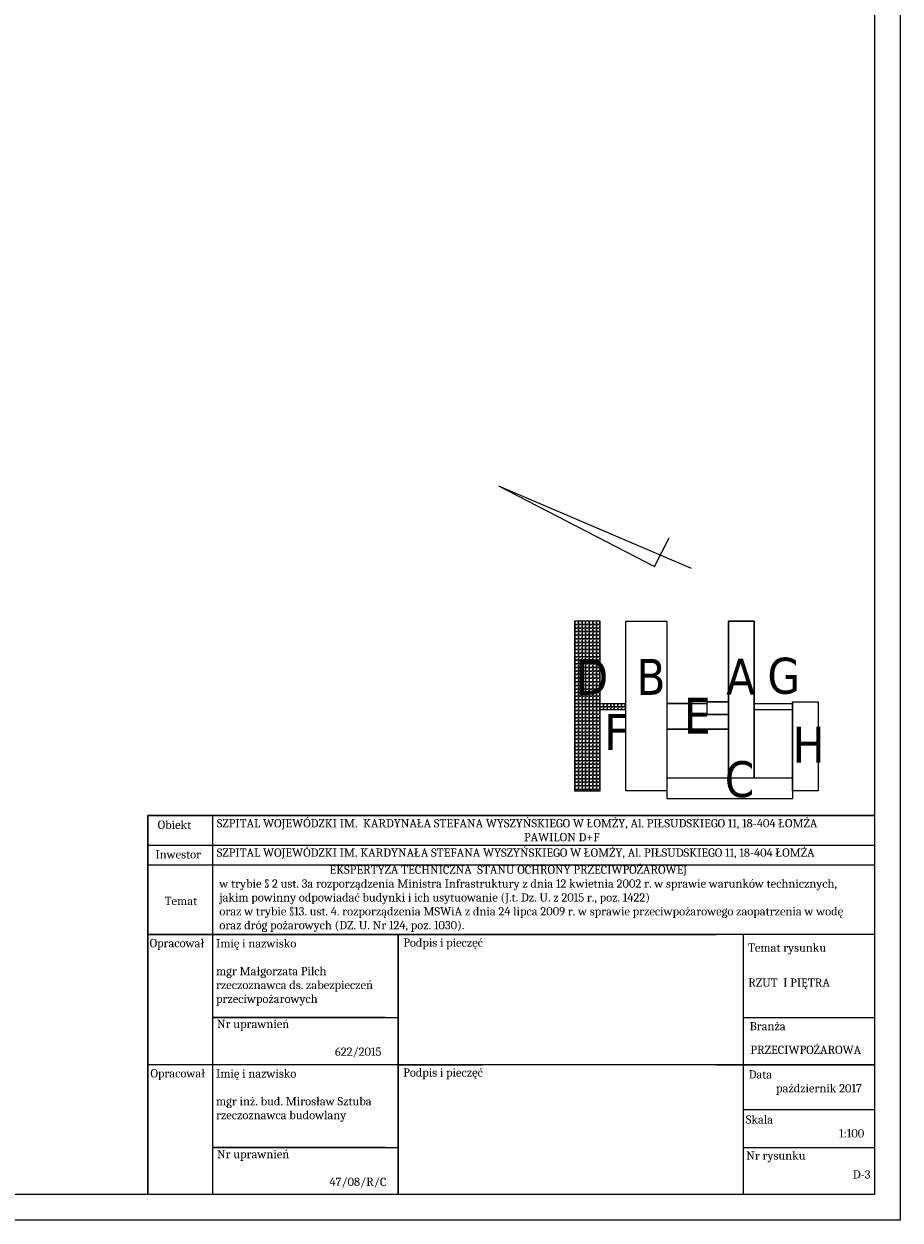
# Model space of a CAD drawing. Header units: millimetres. Extents: x 126553 to 403692, y -95821 to 38049.
# Tile 163 of 256: x 225163 to 226870, y 5446 to 7775. Entities that reach past the tile are written whole.
import ezdxf

# ---------------------------------------------------------------- set-up
doc = ezdxf.new("R2010")
doc.units = ezdxf.units.MM
for name, color, linetype, lineweight in [('2', 6, 'Continuous', 5), ('ekspertyza', 7, 'Continuous', 30), ('opisy', 7, 'Continuous', 18), ('ramki', 250, 'Continuous', 13), ('stolarka_Nr_Pióra__7', 7, 'Continuous', 18), ('WYMIAR', 7, 'Continuous', 18)]:
    doc.layers.add(name, color=color, linetype=linetype, lineweight=lineweight)
for name, color, linetype in [('opisy ekspertyza', 7, 'Continuous'), ('SCHEMAT', 250, 'Continuous'), ('WIDOK', 7, 'Continuous')]:
    doc.layers.add(name, color=color, linetype=linetype)
doc.styles.add('wym', font='romand.shx', dxfattribs={"width": 0.8})

msp = doc.modelspace()

# ---------------------------------------------------------------- hatches: boundary and pattern name
at = {"layer": 'ekspertyza'}
h = msp.add_hatch(dxfattribs=at)
h.set_pattern_fill('ANGLE', color=250, style=0)
h.set_pattern_definition([(0, (1263.674, -13776.6596), (0, 6.985), [5.08, -1.905]), (90, (1263.674, -13776.6596), (-6.985, 4e-16), [5.08, -1.905])])
h.paths.add_polyline_path([(226335.75327, 6451.751), (226285.75327, 6451.751), (226285.75327, 6439.751), (226335.75327, 6439.751)])
h.paths.add_polyline_path([(226235.75327, 6281.751), (226285.75327, 6281.751), (226285.75327, 6611.751), (226235.75327, 6611.751)])

# ---------------------------------------------------------------- linework, layer by layer
at = {"color": 7}
for points in [[(225404.8123, 6233.52162), (226820.0253, 6233.52162), (226820.0253, 6233.52162), (225404.8123, 6233.52162)], [(226820.0253, 6233.52162), (226820.0253, 6233.52162), (226820.0253, 5748.15871), (225404.8123, 5748.15871)], [(225404.8123, 6233.52162), (225404.8123, 5495.64919)], [(225530.43949, 6233.52162), (225530.43949, 6233.52162), (225530.43949, 5748.15871), (225406.18217, 5748.15871)], [(225404.8123, 6175.43911), (226820.0253, 6175.43911), (226820.0253, 6001.6144), (225404.8123, 6001.6144)], [(225404.8123, 6001.6144), (226511.71761, 6001.6144), (226511.71761, 6001.6144)], [(226055.71048, 5748.15871), (226055.71048, 5748.15871), (225892.45644, 5748.15871), (225892.45644, 6001.6144), (226055.71048, 6001.6144), (226055.71048, 6001.6144)], [(226564.23883, 6001.6144), (226564.23883, 5495.64919)], [(225866.7729, 5840.2711), (225530.43949, 5840.2711)], [(225530.43949, 5840.2711), (225892.45644, 5840.2711)], [(226564.23883, 5840.2711), (226820.0253, 5840.2711)], [(226511.71761, 5748.15871), (226511.71761, 5748.15871), (226511.71761, 5748.15871), (225404.8123, 5748.15871)], [(225530.43949, 5748.15871), (225530.43949, 5495.64919)], [(225892.45644, 5495.64919), (225892.45644, 5495.64919), (225892.45644, 5495.64919), (225892.45644, 5748.15871), (226055.71048, 5748.15871), (226055.71048, 5748.15871)], [(226511.71761, 5748.15871), (226511.71761, 5748.15871), (226820.0253, 5748.15871), (226820.0253, 5685.11386)], [(226564.23883, 5748.15871), (226820.0253, 5748.15871), (226820.0253, 5685.11386)], [(226820.0253, 5713.54326), (226820.0253, 5650.4984), (226820.0253, 5650.4984)], [(226820.0253, 5685.11386), (226820.0253, 5649.86026), (226820.0253, 5649.86026)], [(225866.7729, 5586.81541), (225530.43949, 5586.81541)], [(225530.43949, 5586.81541), (225892.45644, 5586.81541)], [(226564.23883, 5586.81541), (226820.0253, 5586.81541)]]:
    msp.add_lwpolyline(points, dxfattribs=at)
for points in [[(225892.45644, 6001.6144), (225892.45644, 6001.6144), (225892.45644, 5748.15871), (225892.45644, 5748.15871)], [(225892.45644, 5748.15871), (225892.45644, 5748.15871), (225892.45644, 5495.64919), (225892.45644, 5495.64919)]]:
    msp.add_lwpolyline(points, close=True, dxfattribs=at)
at = {"layer": '2', "color": 7}
for points in [[(225404.8123, 6233.52162), (226820.0253, 6233.52162), (226820.0253, 5495.64919), (225404.8123, 5495.64919)], [(225404.8123, 6175.43911), (226820.0253, 6175.43911), (226820.0253, 6136.60527), (225404.8123, 6136.60527)]]:
    msp.add_lwpolyline(points, close=True, dxfattribs=at)
msp.add_lwpolyline([(226564.23883, 5660.87295), (226820.0253, 5660.87295)], dxfattribs=at)
at = {"layer": 'ekspertyza', "color": 250}
for p, q in [((226535.75327, 6611.751), (226535.75327, 6306.751)), ((226535.75327, 6611.751), (226585.75327, 6611.751)), ((226585.75327, 6611.751), (226585.75327, 6306.751)), ((226535.75327, 6455.11111), (226493.75327, 6455.11111)), ((226493.75327, 6451.751), (226415.75327, 6451.751)), ((226535.75327, 6430.11111), (226493.75327, 6430.11111)), ((226535.75327, 6401.751), (226415.75327, 6401.751))]:
    msp.add_line(p, q, dxfattribs=at)
at = {"layer": 'ramki', "color": 0, "ltscale": 0.6}
for points in [[(213966.30998, 9645.64919), (226870.0253, 9645.64919), (226870.0253, 5445.64919), (213966.30998, 5445.64919)], [(214166.30998, 9595.64919), (226820.0253, 9595.64919), (226820.0253, 5495.64919), (214166.30998, 5495.64919)]]:
    msp.add_lwpolyline(points, close=True, dxfattribs=at)
at = {"layer": 'SCHEMAT', "color": 250}
for p, q in [((226235.75327, 6611.751), (226235.75327, 6281.751)), ((226285.75327, 6611.751), (226235.75327, 6611.751)), ((226285.75327, 6281.751), (226285.75327, 6611.751)), ((226335.75327, 6281.751), (226335.75327, 6611.751)), ((226335.75327, 6611.751), (226415.75327, 6611.751)), ((226415.75327, 6611.751), (226415.75327, 6266.751)), ((226660.75327, 6455.11111), (226660.75327, 6266.751)), ((226285.75327, 6451.751), (226335.75327, 6451.751)), ((226285.75327, 6439.751), (226335.75327, 6439.751)), ((226585.75327, 6451.751), (226660.75327, 6451.751)), ((226585.75327, 6439.751), (226660.75327, 6439.751)), ((226415.75327, 6306.751), (226660.75327, 6306.751)), ((226235.75327, 6281.751), (226285.75327, 6281.751)), ((226415.75327, 6281.751), (226335.75327, 6281.751)), ((226415.75327, 6266.751), (226660.75327, 6266.751)), ((226710.75327, 6281.751), (226660.75327, 6281.751))]:
    msp.add_line(p, q, dxfattribs=at)
at = {"layer": 'SCHEMAT'}
for p, q in [((226493.75327, 6455.11111), (226493.75327, 6430.11111)), ((226660.75327, 6455.11111), (226710.75327, 6455.11111))]:
    msp.add_line(p, q, dxfattribs=at)
at = {"layer": 'SCHEMAT', "color": 250}
msp.add_lwpolyline([(226660.75327, 6455.11111), (226710.75327, 6455.11111), (226710.75327, 6281.751), (226660.75327, 6281.751)], close=True, dxfattribs=at)
at = {"layer": 'stolarka_Nr_Pióra__7', "color": 7, "linetype": 'Continuous'}
for p, q in [((226546.13286, 6233.52162), (225404.8123, 6233.52162)), ((225866.7729, 5840.2711), (225530.43949, 5840.2711)), ((225866.7729, 5586.81541), (225530.43949, 5586.81541))]:
    msp.add_line(p, q, dxfattribs=at)
at = {"layer": 'WIDOK'}
for p, q in [((226087.8679, 6875.33949), (226463.15106, 6715.37287)), ((226087.8679, 6875.33949), (226391.35777, 6718.63753)), ((226391.35777, 6718.63753), (226420.16388, 6774.42728))]:
    msp.add_line(p, q, dxfattribs=at)

# ---------------------------------------------------------------- texts
at = {"layer": 'opisy', "char_height": 70, "width": 9.8132, "attachment_point": 1}
for s, insert in [('{\\fTahoma|b0|i0|c238|p32;D}', (226238.00417, 6538.46374)), ('{\\fTahoma|b0|i0|c238|p32;B}', (226356.42243, 6538.46374)), ('{\\fTahoma|b0|i0|c238|p32;A}', (226531.22192, 6538.75723)), ('{\\fTahoma|b0|i0|c238|p32;G}', (226611.58782, 6540.72139)), ('{\\fTahoma|b0|i0|c238|p32;E}', (226448.87456, 6462.71862)), ('{\\fTahoma|b0|i0|c238|p32;F}', (226293.85615, 6431.26162)), ('{\\fTahoma|b0|i0|c238|p32;H}', (226660.75327, 6406.29273))]:
    msp.add_mtext(s, dxfattribs=dict(at, insert=insert))
at = {"layer": 'opisy ekspertyza', "color": 7, "ltscale": 0.3, "attachment_point": 1, "style": 'wym'}
for s, insert, char_height, width in [('{\\fCambria|b0|i0|c238|p18;\\W1;Obiekt}', (225423.88053, 6223.54844), 16.2, 10961.2616006), ('{\\fCambria|b1|i0|c238|p18;\\H1.4205x;\\W1;                                        \\fCambria|b0|i0|c238|p18;SZPITAL WOJEWÓDZKI IM.  KARDYNAŁA STEFANA WYSZYŃSKIEGO W ŁOMŻY, Al. PIŁSUDSKIEGO 11, 18-404 ŁOMŻA \\P                                                                                                                                                        PAWILON D+F }', (225325.1916, 6226.55569), 11.4048, 1500.7532895), ('{\\fCambria|b1|i0|c238|p18;\\H1.4205x;\\W1;                                      \\fCambria|b0|i0|c238|p18;  SZPITAL WOJEWÓDZKI IM. KARDYNAŁA STEFANA WYSZYŃSKIEGO W ŁOMŻY, Al. PIŁSUDSKIEGO 11, 18-404 ŁOMŻA \\fCambria|b1|i0|c238|p18;\\P                                                                                                                                                  }', (225325.12943, 6169.31647), 11.4048, 1500.7532895), ('{\\fCambria|b0|i0|c238|p18;\\W1;Inwestor}', (225419.5393, 6166.07436), 16.2, 10961.2616006), ('{\\fCambria|b0|i0|c238|p18;\\W1;                                                    \\fCambria|b1|i0|c238|p18;  \\fCambria|b0|i0|c238|p18;   \\H1.4205x;EKSPERTYZA TECHNICZNA  STANU OCHRONY PRZECIWPOŻAROWEJ \\Pw trybie\\fCambria|b1|i0|c238|p18; \\fCambria|b0|i0|c238|p18;\\W0.8;\\C256;§\\W1;\\C7; 2 ust. 3a rozporządzenia Ministra Infrastruktury z dnia 12 kwietnia 2002 r. w sprawie warunków technicznych,\\Pjakim powinny odpowiadać budynki i ich usytuowanie (J.t. Dz. U. z 2015 r., poz. 1422) \\Poraz w trybie \\H0.99997x;\\W0.8;\\C256;§\\W1;\\C7;13. ust. 4. rozporządzenia MSWiA z dnia 24 lipca 2009 r. w sprawie przeciwpożarowego zaopatrzenia w wodę \\Poraz dróg pożarowych (DZ. U. Nr 124, poz. 1030). }', (225544.03908, 6136.16666), 11.4048, 110959.6089916), ('{\\fCambria|b0|i0|c238|p18;\\W1;Temat}', (225437.45492, 6075.35387), 16.2, 10961.2616006), ('{\\fCambria|b0|i0|c238|p18;\\W1;Opracował}', (225408.16671, 5993.10043), 16.2, 10961.2616006), ('{\\fCambria|b0|i0|c238|p18;\\W1;Imię i nazwisko\\P\\Pmgr Małgorzata Pilch\\Przeczoznawca ds. zabezpieczeń \\Pprzeciwpożarowych}', (225537.52261, 5992.71216), 16.2, 26478.6231234), ('{\\fCambria|b0|i0|c238|p18;\\W1;Podpis i pieczęć}', (225902.31255, 5994.16587), 16.2, 26478.6231234), ('{\\fCambria|b0|i0|c238|p18;\\W1;              Temat rysunku}', (226498.93104, 5984.32051), 16.2, 31091.2674774), ('{\\fCambria|b0|i0|c238|p18;\\W1;                        \\P\\P\\P\\P         RZUT  I PIĘTRA}', (226526.0827, 6024.18122), 16.2, 22546.6325877), ('{\\fCambria|b0|i0|c238|p18;\\W1;Nr uprawnień  \\P           \\P     \\fCambria|b1|i0|c238|p18;                                      \\fCambria|b0|i0|c238|p18;622/2015}', (225539.40581, 5835.75742), 16.2, 26478.6231234), ('{\\fCambria|b0|i0|c238|p18;\\W1;             Branża}', (226507.2278, 5831.44337), 16.2, 26478.6231234), ('{\\fCambria|b0|i0|c238|p18;\\W1;                        \\P\\P\\P\\P             \\fCambria|b1|i0|c238|p18; \\fCambria|b0|i0|c238|p18;PRZECIWPOŻAROWA}', (226503.6392, 5893.36772), 16.2, 22546.6325877), ('{\\fCambria|b0|i0|c238|p18;\\W1;Opracował}', (225409.82634, 5739.64474), 16.2, 10961.2616006), ('{\\fCambria|b0|i0|c238|p18;\\W1;Imię i nazwisko\\P\\Pmgr inż. bud. Mirosław Sztuba\\Przeczoznawca budowlany}', (225537.52261, 5739.25646), 16.2, 26478.6231234), ('{\\fCambria|b0|i0|c238|p18;\\W1;Podpis i pieczęć}', (225902.13179, 5741.20934), 16.2, 26478.6231234), ('{\\fCambria|b0|i0|c238|p18;\\W1;            Data\\P                      październik 2017}', (226510.8232, 5737.59658), 16.2, 26478.6231234), ('{\\fCambria|b0|i0|c238|p18;\\W1;            Skala        \\P                                              1:100}', (226505.27373, 5649.69063), 16.2, 26478.6231234), ('{\\fCambria|b0|i0|c238|p18;\\W1;Nr uprawnień\\P             \\P                                         47/08/R/C}', (225539.40581, 5582.30172), 16.2, 26478.6231234), ('{\\fCambria|b0|i0|c238|p18;\\W1;            Nr rysunku}', (226506.2313, 5579.43917), 16.2, 26478.6231234), ('{\\fCambria|b0|i0|c238|p18;\\W1;                        \\P\\P\\P\\P        D-3}', (226735.10641, 5650.73246), 16.2, 26478.6231234)]:
    msp.add_mtext(s, dxfattribs=dict(at, insert=insert, char_height=char_height, width=width))
at = {"layer": 'WYMIAR', "insert": (226528.44007, 6339.28962), "char_height": 70, "width": 9.8132, "attachment_point": 1}
msp.add_mtext('{\\fTahoma|b0|i0|c238|p32;C}', dxfattribs=at)

doc.saveas('drawing.dxf')
